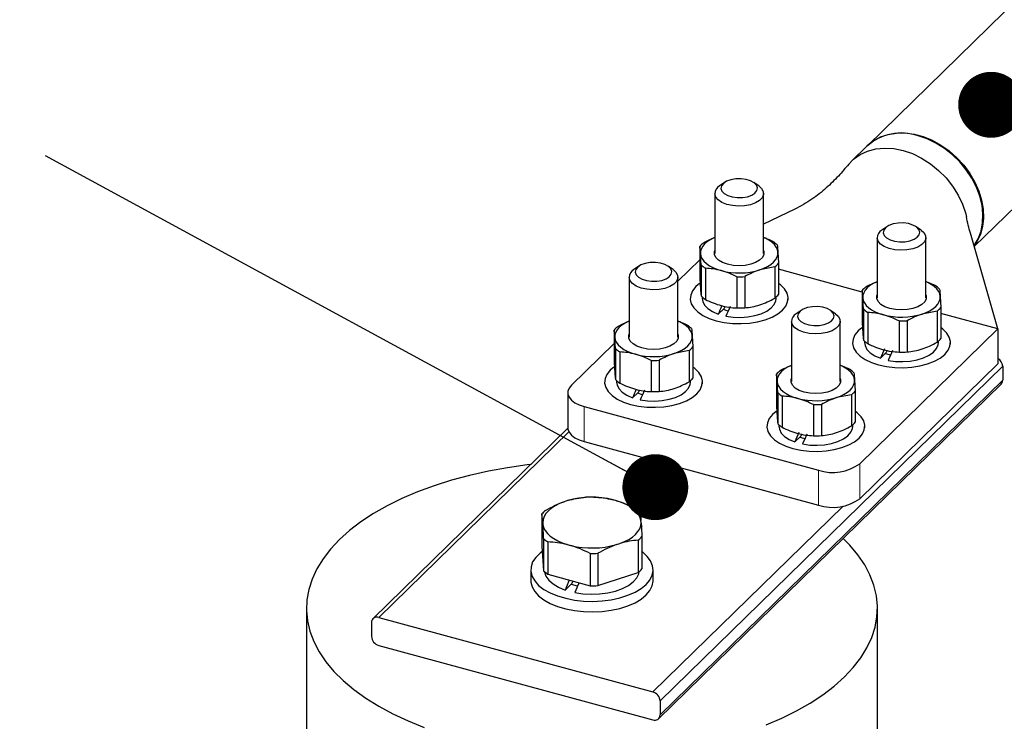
# Model space of a CAD drawing. Header units: millimetres. Extents: x 0 to 305, y 0 to 297.
# Tile 9 of 39: x 121 to 138, y 124 to 135. Entities that reach past the tile are written whole.
import ezdxf

# ---------------------------------------------------------------- set-up
doc = ezdxf.new("R2010")
doc.units = ezdxf.units.MM
doc.layers.add('ОСНОВНАЯ_НАДПИСЬ', color=7, linetype='Continuous')
doc.styles.add('SLDTEXTSTYLE0', font='TXT', dxfattribs={"width": 0.7, "bigfont": 'bigfont'})
doc.dimstyles.new('SLDDIMSTYLE3', dxfattribs={"dimtxt": 0.18, "dimasz": 1.076923, "dimexe": 0, "dimexo": 0.0625, "dimgap": 0, "dimtad": 0, "dimtih": 1, "dimtoh": 1, "dimdec": 0, "dimrnd": 1e-09, "dimzin": 0, "dimdsep": 46, "dimtxsty": 'Standard', "dimblk1": 'DOT', "dimblk2": 'DOT', "dimsah": 1, "dimcen": 0.09, "dimadec": 0, "dimazin": 0, "dimtfac": 1.076923, "dimtdec": 0, "dimtofl": 0, "dimtmove": 0, "dimatfit": 3, "dimldrblk": 'DOT', "dimfxl": 1, "dimfrac": 2, "dimtolj": 1, "dimtzin": 0, "dimarcsym": 0})

# ---------------------------------------------------------------- blocks, each defined once
blk = doc.blocks.new('_Dot')
at = {"color": 0, "linetype": 'ByBlock', "lineweight": -2}
blk.add_line((-0.5, 0), (-1, 0), dxfattribs=at)
at = {"color": 0, "linetype": 'ByBlock', "const_width": 0.5}
blk.add_lwpolyline([(-0.25, 0, 1), (0.25, 0, 1)], format="xyb", close=True, dxfattribs=at)
blk = doc.blocks.new('SW_NOTE_0_12')
at = {"layer": 'ОСНОВНАЯ_НАДПИСЬ', "color": 0, "insert": (-16.368, -1.463), "char_height": 2.3813, "attachment_point": 1, "style": 'SLDTEXTSTYLE0'}
blk.add_mtext('обмежувача', dxfattribs=at)

msp = doc.modelspace()

# ---------------------------------------------------------------- linework, layer by layer
at = {"color": 7, "linetype": 'Continuous', "lineweight": 25}
for p, q in [((138.4387, 136.1933), (135.3321, 133.1611)), ((137.0798, 131.5132), (140.1151, 134.4757)), ((135.3228, 133.152), (135.0785, 132.9136)), ((132.9969, 132.5587), (132.9169, 132.5039)), ((133.5564, 132.5039), (133.4765, 132.5587)), ((132.8367, 132.3802), (132.8367, 131.3988)), ((133.6367, 131.3988), (133.6367, 132.3802)), ((134.1445, 132.1219), (133.6367, 131.877)), ((135.6501, 131.8376), (135.5702, 131.7828)), ((136.2097, 131.7828), (136.1297, 131.8376)), ((135.4899, 131.6591), (135.4899, 130.6777)), ((136.2899, 130.6777), (136.2899, 131.6591)), ((137.4662, 130.1672), (137.0163, 131.7344)), ((132.6038, 131.3963), (132.5928, 131.5143)), ((132.5928, 131.5143), (132.5928, 131.0056)), ((133.8695, 131.4211), (133.8806, 131.2404)), ((131.5968, 131.1922), (131.5168, 131.1374)), ((132.1563, 131.1374), (132.0764, 131.1922)), ((132.5928, 131.2963), (132.2366, 130.9487)), ((132.6148, 131.2156), (132.6148, 130.7068)), ((133.8196, 131.1809), (133.574, 131.1326)), ((133.8196, 131.1809), (133.8196, 130.6721)), ((133.8806, 131.2404), (133.8806, 130.7316)), ((131.4366, 131.0136), (131.4366, 130.0323)), ((132.2366, 130.0323), (132.2366, 131.0136)), ((132.6844, 131.1586), (132.6844, 130.6499)), ((133.1978, 131.0191), (133.1978, 130.5104)), ((133.3283, 131.0217), (133.3283, 130.5129)), ((135.246, 130.7706), (133.8806, 131.1417)), ((132.6333, 130.6892), (132.6333, 130.6658)), ((133.84, 130.6658), (133.84, 130.6892)), ((135.257, 130.6752), (135.246, 130.7932)), ((135.246, 130.7932), (135.246, 130.2845)), ((136.5228, 130.7), (136.5338, 130.5193)), ((132.4367, 130.6658), (132.4367, 130.6373)), ((133.0022, 130.5351), (132.989, 130.5019)), ((134.0367, 130.6373), (134.0367, 130.6658)), ((132.8947, 130.4098), (132.989, 130.5019)), ((134.25, 130.4711), (134.1701, 130.4163)), ((134.8096, 130.4163), (134.7296, 130.4711)), ((135.2681, 130.4945), (135.2681, 129.9857)), ((135.3377, 130.4375), (135.3377, 129.9288)), ((136.4729, 130.4598), (136.2272, 130.4115)), ((136.4729, 130.4598), (136.4729, 129.951)), ((136.5338, 130.5193), (136.5338, 130.0105)), ((137.4662, 130.1672), (136.5338, 130.4206)), ((134.0898, 130.2925), (134.0898, 129.3112)), ((134.8898, 129.3112), (134.8898, 130.2925)), ((135.851, 130.298), (135.851, 129.7893)), ((135.9816, 130.3006), (135.9816, 129.7918)), ((131.2037, 130.0298), (131.1927, 130.1478)), ((131.1927, 130.1478), (131.1927, 129.639)), ((132.4695, 130.0546), (132.4805, 129.8739)), ((135.2105, 127.9655), (137.4662, 130.1672)), ((137.4662, 130.1672), (137.4662, 129.5957)), ((131.1927, 129.9298), (130.4936, 129.2475)), ((135.0899, 129.9447), (135.0899, 129.9162)), ((135.2866, 129.9681), (135.2866, 129.9447)), ((136.4933, 129.9447), (136.4933, 129.9681)), ((136.6899, 129.9162), (136.6899, 129.9447)), ((131.2147, 129.8491), (131.2147, 129.3403)), ((131.2843, 129.7921), (131.2843, 129.2833)), ((132.4195, 129.8144), (132.1739, 129.7661)), ((132.4195, 129.8144), (132.4195, 129.3056)), ((132.4805, 129.8739), (132.4805, 129.3651)), ((135.5479, 129.6887), (135.6422, 129.7808)), ((135.6554, 129.814), (135.6422, 129.7808)), ((131.7977, 129.6526), (131.7977, 129.1438)), ((131.9282, 129.6551), (131.9282, 129.1464)), ((135.2105, 127.3941), (137.4662, 129.5957)), ((133.857, 129.3087), (133.8459, 129.4267)), ((133.8459, 129.4267), (133.8459, 128.9179)), ((137.544, 129.5573), (137.544, 129.3288)), ((131.0366, 129.2993), (131.0366, 129.2707)), ((131.2332, 129.3227), (131.2332, 129.2993)), ((131.9189, 123.7993), (137.5192, 129.2654)), ((132.4399, 129.2993), (132.4399, 129.3227)), ((132.6366, 129.2707), (132.6366, 129.2993)), ((135.1227, 129.3335), (135.1337, 129.1528)), ((130.4358, 129.1273), (130.4358, 128.5559)), ((131.4946, 129.0433), (131.5889, 129.1353)), ((131.6021, 129.1686), (131.5889, 129.1353)), ((133.868, 129.128), (133.868, 128.6192)), ((135.0728, 129.0933), (134.8271, 129.045)), ((135.0728, 129.0933), (135.0728, 128.5845)), ((135.1337, 129.1528), (135.1337, 128.644)), ((133.9376, 129.071), (133.9376, 128.5622)), ((134.4509, 128.9315), (134.4509, 128.4227)), ((134.5815, 128.934), (134.5815, 128.4253)), ((130.7025, 128.8995), (134.535, 127.858)), ((133.8865, 128.6016), (133.8865, 128.5782)), ((135.0932, 128.5782), (135.0932, 128.6016)), ((130.4363, 128.5449), (127.2516, 125.4366)), ((133.6898, 128.5782), (133.6898, 128.5496)), ((134.2554, 128.4475), (134.2422, 128.4142)), ((135.2898, 128.5496), (135.2898, 128.5782)), ((130.7025, 128.3281), (134.535, 127.2865)), ((134.1479, 128.3222), (134.2422, 128.4142)), ((130.4293, 127.3635), (130.3738, 127.3456)), ((131.2339, 127.3624), (131.176, 127.3782)), ((130.0115, 127.1448), (130.0115, 126.6173)), ((130.0251, 127.0052), (130.0276, 126.9715)), ((131.6344, 127.003), (131.6319, 127.0367)), ((130.0411, 126.744), (130.0411, 126.2165)), ((130.1101, 126.6876), (130.1101, 126.16)), ((131.2302, 126.6446), (131.2856, 126.6626)), ((131.5875, 126.7165), (131.5875, 126.189)), ((131.648, 126.7755), (131.648, 126.248)), ((130.0115, 126.6173), (130.0411, 126.2165)), ((130.4255, 126.6457), (130.4835, 126.63)), ((130.7989, 126.5004), (130.7989, 125.9728)), ((130.9283, 126.5029), (130.9283, 125.9753)), ((129.8297, 126.2326), (129.8297, 126.0612)), ((130.9283, 125.9753), (131.5875, 126.189)), ((131.8297, 126.0612), (131.8297, 126.2326)), ((130.1101, 126.16), (130.7989, 125.9728)), ((130.5173, 126.0493), (130.5015, 126.0096)), ((130.3916, 125.9023), (130.5015, 126.0096)), ((130.4905, 125.9989), (130.5867, 125.969)), ((126.1631, 125.604), (126.1631, 122.904)), ((135.4964, 122.904), (135.4964, 125.604)), ((127.3447, 125.4554), (131.8257, 124.2376)), ((127.2268, 125.3732), (127.2268, 125.1446)), ((127.3447, 124.9983), (131.8257, 123.7804)), ((131.9437, 124.0912), (131.9437, 123.8627))]:
    msp.add_line(p, q, dxfattribs=at)
at = {"color": 7, "linetype": 'Continuous', "lineweight": 18}
for p, q in [((137.544, 129.5573), (131.9437, 124.0912)), ((131.9437, 123.8627), (137.544, 129.3288)), ((130.7025, 128.8995), (130.7025, 128.3281)), ((130.4529, 128.4891), (127.3447, 125.4554)), ((135.2105, 127.9655), (135.2105, 127.3941)), ((134.535, 127.858), (134.535, 127.2865)), ((131.8257, 124.2376), (134.934, 127.2713))]:
    msp.add_line(p, q, dxfattribs=at)
at = {"color": 7, "linetype": 'Continuous', "lineweight": 25, "flags": 128}
for points in [[(135.3321, 133.1611), (135.334, 133.1629), (135.433, 133.2426), (135.5465, 133.304), (135.672, 133.3459), (135.8073, 133.3675), (135.9496, 133.3684), (136.0962, 133.3485), (136.2443, 133.3083), (136.3909, 133.2485), (136.5333, 133.1702), (136.6685, 133.0751), (136.7941, 132.9649), (136.9075, 132.8419), (137.0066, 132.7083), (137.0894, 132.5668), (137.1543, 132.4202), (137.2001, 132.2713), (137.2258, 132.123), (137.2309, 131.9782), (137.2155, 131.8397), (137.1796, 131.7102), (137.1242, 131.5922), (137.0773, 131.5218)], [(137.0766, 131.5243), (137.0801, 131.5291), (137.145, 131.6405), (137.1907, 131.7645), (137.2164, 131.8988), (137.2216, 132.0409), (137.2061, 132.1878), (137.1703, 132.3368), (137.1148, 132.4849), (137.0408, 132.6293), (136.9496, 132.7671), (136.8431, 132.8958), (136.7234, 133.0127), (136.5926, 133.1156), (136.4535, 133.2025), (136.3087, 133.2717), (136.1609, 133.3218)], [(135.0207, 132.8496), (135.107, 132.9398), (135.2143, 133.0168), (135.3364, 133.0738), (135.4705, 133.1094), (135.614, 133.123), (135.7637, 133.1143), (135.9167, 133.0834), (136.0697, 133.0311), (136.2195, 132.9584), (136.3629, 132.8668), (136.4971, 132.7583), (136.6191, 132.6351), (136.7264, 132.4997), (136.8169, 132.3551), (136.8885, 132.2042), (136.9398, 132.0501), (136.9531, 131.9946)], [(132.9458, 132.5037), (132.9369, 132.46), (132.9522, 132.4167), (132.9906, 132.3775), (133.049, 132.3453), (133.1225, 132.323), (133.2053, 132.3122), (133.2906, 132.3139), (133.3716, 132.3279), (133.4416, 132.353), (133.495, 132.3873), (133.5275, 132.428), (133.5364, 132.4718), (133.5211, 132.515), (133.4827, 132.5543), (133.4244, 132.5864), (133.3508, 132.6088), (133.268, 132.6195), (133.1827, 132.6179), (133.1018, 132.6039), (133.0317, 132.5787), (132.9783, 132.5444), (132.9458, 132.5037)], [(133.5564, 132.5039), (133.6027, 132.4632), (133.6313, 132.4137), (133.6351, 132.3621), (133.6139, 132.3117), (133.569, 132.2655), (133.5032, 132.2265), (133.4206, 132.1972), (133.3265, 132.1794), (133.2268, 132.1742), (133.1276, 132.1819), (133.0353, 132.2021), (132.9557, 132.2335), (132.8937, 132.2741), (132.8533, 132.3214), (132.837, 132.3723), (132.837, 132.3723)], [(135.5991, 131.7826), (135.5901, 131.7389), (135.6055, 131.6956), (135.6439, 131.6564), (135.7022, 131.6242), (135.7758, 131.6019), (135.8586, 131.5911), (135.9439, 131.5928), (136.0248, 131.6068), (136.0949, 131.6319), (136.1483, 131.6662), (136.1808, 131.7069), (136.1897, 131.7507), (136.1743, 131.7939), (136.1359, 131.8332), (136.0776, 131.8653), (136.0041, 131.8877), (135.9213, 131.8984), (135.836, 131.8968), (135.755, 131.8828), (135.685, 131.8576), (135.6316, 131.8233), (135.5991, 131.7826)], [(132.8367, 131.6616), (132.8323, 131.6597), (132.7721, 131.6304), (132.7199, 131.5973), (132.6765, 131.5609), (132.6427, 131.522), (132.6191, 131.4811), (132.6061, 131.4389), (132.6038, 131.3963)], [(133.8695, 131.4211), (133.861, 131.4635), (133.8417, 131.505), (133.8121, 131.5449), (133.7727, 131.5824), (133.7241, 131.617), (133.6671, 131.648), (133.6367, 131.6616)], [(136.2097, 131.7828), (136.256, 131.7421), (136.2846, 131.6926), (136.2884, 131.641), (136.2672, 131.5906), (136.2222, 131.5444), (136.1564, 131.5054), (136.0739, 131.4761), (135.9798, 131.4583), (135.88, 131.4531), (135.7809, 131.4609), (135.6886, 131.481), (135.609, 131.5124), (135.547, 131.553), (135.5066, 131.6003), (135.4902, 131.6512), (135.4902, 131.6512)], [(132.6038, 131.3963), (132.6123, 131.3539), (132.6316, 131.3124), (132.6612, 131.2725), (132.7006, 131.235), (132.7492, 131.2004), (132.8062, 131.1694), (132.8705, 131.1426), (132.9411, 131.1202)], [(133.0469, 131.2235), (132.9663, 131.2522), (132.9015, 131.2901), (132.8561, 131.3349), (132.8329, 131.3839), (132.8331, 131.4344), (132.8367, 131.4465)], [(133.6367, 131.4465), (133.6405, 131.4335), (133.6403, 131.383), (133.6166, 131.334), (133.5708, 131.2893), (133.5057, 131.2516), (133.4249, 131.223), (133.3331, 131.2052), (133.2358, 131.1993), (133.1385, 131.2055), (133.0469, 131.2235)], [(133.574, 131.1326), (133.641, 131.1577), (133.7012, 131.187), (133.7534, 131.2201), (133.7968, 131.2565), (133.8306, 131.2954), (133.8542, 131.3363), (133.8673, 131.3785), (133.8695, 131.4211)], [(131.5457, 131.1372), (131.5368, 131.0935), (131.5522, 131.0502), (131.5906, 131.0109), (131.6489, 130.9788), (131.7224, 130.9565), (131.8052, 130.9457), (131.8905, 130.9474), (131.9715, 130.9613), (132.0415, 130.9865), (132.0949, 131.0208), (132.1274, 131.0615), (132.1364, 131.1052), (132.121, 131.1485), (132.0826, 131.1878), (132.0243, 131.2199), (131.9507, 131.2422), (131.8679, 131.253), (131.7826, 131.2513), (131.7017, 131.2374), (131.6316, 131.2122), (131.5782, 131.1779), (131.5457, 131.1372)], [(132.1563, 131.1374), (132.2026, 131.0967), (132.2312, 131.0472), (132.235, 130.9956), (132.2138, 130.9451), (132.1689, 130.899), (132.1031, 130.86), (132.0205, 130.8307), (131.9264, 130.8129), (131.8267, 130.8077), (131.7275, 130.8154), (131.6353, 130.8356), (131.5556, 130.867), (131.4936, 130.9076), (131.4532, 130.9548), (131.4369, 131.0058), (131.4369, 131.0058)], [(132.5895, 130.9081), (132.5291, 130.8581), (132.475, 130.7919), (132.4441, 130.7219), (132.4372, 130.6502), (132.4547, 130.5789), (132.4959, 130.5103), (132.5596, 130.4464), (132.6438, 130.3892), (132.7461, 130.3403), (132.8633, 130.3014)], [(132.8633, 130.3014), (132.9918, 130.2736), (133.1278, 130.2576), (133.2671, 130.2541), (133.4055, 130.2631), (133.5387, 130.2843), (133.6627, 130.3171), (133.7738, 130.3605), (133.8686, 130.4132), (133.9442, 130.4735), (133.9983, 130.5397), (134.0292, 130.6098), (134.0361, 130.6815), (134.0187, 130.7528), (133.9775, 130.8214), (133.9138, 130.8853), (133.8806, 130.9103)], [(135.4899, 130.9405), (135.4855, 130.9387), (135.4254, 130.9093), (135.3732, 130.8762), (135.3298, 130.8398), (135.296, 130.8009), (135.2724, 130.76), (135.2593, 130.7179), (135.257, 130.6752)], [(136.5228, 130.7), (136.5142, 130.7425), (136.495, 130.784), (136.4654, 130.8238), (136.426, 130.8613), (136.3773, 130.8959), (136.3204, 130.9269), (136.2899, 130.9405)], [(135.7001, 130.5024), (135.6196, 130.5311), (135.5547, 130.569), (135.5094, 130.6138), (135.4861, 130.6628), (135.4863, 130.7133), (135.4899, 130.7254)], [(136.2899, 130.7254), (136.2937, 130.7124), (136.2935, 130.6619), (136.2698, 130.6129), (136.2241, 130.5682), (136.1589, 130.5305), (136.0781, 130.5019), (135.9864, 130.4841), (135.889, 130.4782), (135.7917, 130.4844), (135.7001, 130.5024)], [(136.2272, 130.4115), (136.2943, 130.4366), (136.3545, 130.4659), (136.4067, 130.499), (136.4501, 130.5354), (136.4838, 130.5743), (136.5075, 130.6152), (136.5205, 130.6574), (136.5228, 130.7)], [(132.6333, 130.6658), (132.6412, 130.6158), (132.6727, 130.5554), (132.7271, 130.4995), (132.8021, 130.4503), (132.8947, 130.4098)], [(133.0202, 130.3758), (133.1374, 130.3593), (133.2585, 130.3553), (133.3788, 130.3638), (133.4933, 130.3846), (133.5975, 130.4168), (133.687, 130.459), (133.7582, 130.5096), (133.8084, 130.5666), (133.8354, 130.6276), (133.84, 130.6658)], [(134.199, 130.4161), (134.1901, 130.3724), (134.2054, 130.3291), (134.2438, 130.2898), (134.3021, 130.2577), (134.3757, 130.2354), (134.4585, 130.2246), (134.5438, 130.2263), (134.6247, 130.2402), (134.6948, 130.2654), (134.7482, 130.2997), (134.7807, 130.3404), (134.7896, 130.3841), (134.7743, 130.4274), (134.7359, 130.4667), (134.6775, 130.4988), (134.604, 130.5211), (134.5212, 130.5319), (134.4359, 130.5302), (134.3549, 130.5163), (134.2849, 130.4911), (134.2315, 130.4568), (134.199, 130.4161)], [(135.257, 130.6752), (135.2656, 130.6328), (135.2848, 130.5913), (135.3144, 130.5514), (135.3539, 130.5139), (135.4025, 130.4793), (135.4594, 130.4483), (135.5238, 130.4215), (135.5943, 130.3991)], [(132.9748, 130.488), (133.0344, 130.4684), (133.0582, 130.4625)], [(134.8096, 130.4163), (134.8559, 130.3756), (134.8845, 130.3261), (134.8883, 130.2745), (134.8671, 130.224), (134.8222, 130.1779), (134.7563, 130.1389), (134.6738, 130.1096), (134.5797, 130.0918), (134.4799, 130.0866), (134.3808, 130.0943), (134.2885, 130.1145), (134.2089, 130.1459), (134.1469, 130.1865), (134.1065, 130.2337), (134.0901, 130.2847), (134.0901, 130.2847)], [(131.4366, 130.2951), (131.4322, 130.2932), (131.372, 130.2639), (131.3198, 130.2308), (131.2764, 130.1944), (131.2427, 130.1554), (131.219, 130.1146), (131.206, 130.0724), (131.2037, 130.0298)], [(132.4695, 130.0546), (132.4609, 130.097), (132.4417, 130.1385), (132.4121, 130.1784), (132.3726, 130.2159), (132.324, 130.2504), (132.2671, 130.2814), (132.2366, 130.2951)], [(131.6468, 129.8569), (131.5662, 129.8857), (131.5014, 129.9236), (131.456, 129.9683), (131.4328, 130.0174), (131.433, 130.0679), (131.4366, 130.0799)], [(132.2366, 130.0799), (132.2404, 130.067), (132.2402, 130.0165), (132.2165, 129.9675), (132.1707, 129.9228), (132.1056, 129.8851), (132.0248, 129.8565), (131.933, 129.8387), (131.8357, 129.8327), (131.7384, 129.8389), (131.6468, 129.8569)], [(132.1739, 129.7661), (132.241, 129.7911), (132.3011, 129.8205), (132.3533, 129.8536), (132.3967, 129.8899), (132.4305, 129.9289), (132.4541, 129.9698), (132.4672, 130.0119), (132.4695, 130.0546)], [(135.2428, 130.187), (135.1824, 130.137), (135.1283, 130.0708), (135.0974, 130.0008), (135.0905, 129.9291), (135.1079, 129.8578), (135.1491, 129.7892), (135.2128, 129.7253), (135.2971, 129.6681), (135.3994, 129.6192), (135.5166, 129.5803)], [(135.5166, 129.5803), (135.6451, 129.5525), (135.7811, 129.5365), (135.9204, 129.533), (136.0587, 129.542), (136.1919, 129.5632), (136.316, 129.596), (136.4271, 129.6394), (136.5219, 129.6921), (136.5975, 129.7524), (136.6515, 129.8186), (136.6825, 129.8887), (136.6893, 129.9604), (136.6719, 130.0317), (136.6307, 130.1003), (136.567, 130.1642), (136.5338, 130.1892)], [(131.2037, 130.0298), (131.2123, 129.9873), (131.2315, 129.9458), (131.2611, 129.906), (131.3005, 129.8685), (131.3492, 129.8339), (131.4061, 129.8029), (131.4704, 129.776), (131.541, 129.7537)], [(135.2866, 129.9447), (135.2945, 129.8947), (135.326, 129.8343), (135.3803, 129.7784), (135.4553, 129.7292), (135.5479, 129.6887)], [(135.6735, 129.6547), (135.7906, 129.6382), (135.9118, 129.6342), (136.0321, 129.6427), (136.1466, 129.6635), (136.2507, 129.6957), (136.3402, 129.7379), (136.4115, 129.7885), (136.4617, 129.8455), (136.4887, 129.9065), (136.4933, 129.9447)], [(135.628, 129.7669), (135.6877, 129.7473), (135.7114, 129.7414)], [(134.0898, 129.574), (134.0855, 129.5721), (134.0253, 129.5428), (133.9731, 129.5097), (133.9297, 129.4733), (133.8959, 129.4344), (133.8723, 129.3935), (133.8592, 129.3513), (133.857, 129.3087)], [(135.1227, 129.3335), (135.1141, 129.3759), (135.0949, 129.4174), (135.0653, 129.4573), (135.0259, 129.4948), (134.9773, 129.5294), (134.9203, 129.5603), (134.8898, 129.574)], [(131.1895, 129.5416), (131.129, 129.4916), (131.075, 129.4254), (131.044, 129.3554), (131.0372, 129.2836), (131.0546, 129.2124), (131.0958, 129.1437), (131.1595, 129.0799), (131.2437, 129.0226), (131.346, 128.9738), (131.4632, 128.9349)], [(131.4632, 128.9349), (131.5918, 128.907), (131.7277, 128.8911), (131.867, 128.8876), (132.0054, 128.8965), (132.1386, 128.9178), (132.2626, 128.9506), (132.3737, 128.994), (132.4685, 129.0466), (132.5441, 129.107), (132.5982, 129.1732), (132.6291, 129.2432), (132.636, 129.315), (132.6186, 129.3862), (132.5774, 129.4548), (132.5137, 129.5187), (132.4805, 129.5438)], [(130.4936, 129.2475), (130.4566, 129.2007), (130.438, 129.1512), (130.4385, 129.1007), (130.4581, 129.0512), (130.4961, 129.0047), (130.551, 128.9629), (130.6207, 128.9274), (130.7025, 128.8995)], [(131.2332, 129.2993), (131.2411, 129.2492), (131.2726, 129.1888), (131.327, 129.1329), (131.402, 129.0837), (131.4946, 129.0433)], [(131.6201, 129.0092), (131.7373, 128.9928), (131.8584, 128.9888), (131.9787, 128.9973), (132.0932, 129.0181), (132.1974, 129.0502), (132.2869, 129.0925), (132.3582, 129.1431), (132.4083, 129.2001), (132.4353, 129.261), (132.4399, 129.2993)], [(133.857, 129.3087), (133.8655, 129.2662), (133.8848, 129.2247), (133.9144, 129.1849), (133.9538, 129.1474), (134.0024, 129.1128), (134.0594, 129.0818), (134.1237, 129.0549), (134.1943, 129.0326)], [(134.3, 129.1358), (134.2195, 129.1646), (134.1546, 129.2025), (134.1093, 129.2472), (134.086, 129.2963), (134.0862, 129.3468), (134.0898, 129.3588)], [(134.8898, 129.3588), (134.8936, 129.3459), (134.8934, 129.2954), (134.8698, 129.2464), (134.824, 129.2017), (134.7588, 129.164), (134.678, 129.1354), (134.5863, 129.1176), (134.4889, 129.1116), (134.3916, 129.1178), (134.3, 129.1358)], [(134.8271, 129.045), (134.8942, 129.07), (134.9544, 129.0994), (135.0066, 129.1325), (135.05, 129.1688), (135.0838, 129.2078), (135.1074, 129.2487), (135.1204, 129.2908), (135.1227, 129.3335)], [(131.5747, 129.1215), (131.6343, 129.1019), (131.6581, 129.0959)], [(133.8427, 128.8205), (133.7823, 128.7705), (133.7282, 128.7043), (133.6973, 128.6343), (133.6904, 128.5625), (133.7078, 128.4913), (133.749, 128.4227), (133.8127, 128.3588), (133.897, 128.3015), (133.9993, 128.2527), (134.1165, 128.2138)], [(134.1165, 128.2138), (134.245, 128.1859), (134.381, 128.17), (134.5203, 128.1665), (134.6586, 128.1754), (134.7918, 128.1967), (134.9159, 128.2295), (135.027, 128.2729), (135.1218, 128.3256), (135.1974, 128.3859), (135.2515, 128.4521), (135.2824, 128.5221), (135.2893, 128.5939), (135.2718, 128.6651), (135.2306, 128.7337), (135.1669, 128.7976), (135.1337, 128.8227)], [(130.4358, 128.5559), (130.4385, 128.5292), (130.4581, 128.4798), (130.4961, 128.4333), (130.551, 128.3914), (130.6207, 128.3559), (130.7025, 128.3281)], [(133.8865, 128.5782), (133.8944, 128.5281), (133.9259, 128.4677), (133.9803, 128.4118), (134.0553, 128.3626), (134.1479, 128.3222)], [(134.2734, 128.2881), (134.3905, 128.2717), (134.5117, 128.2677), (134.632, 128.2762), (134.7465, 128.297), (134.8506, 128.3291), (134.9401, 128.3714), (135.0114, 128.422), (135.0616, 128.479), (135.0886, 128.5399), (135.0932, 128.5782)], [(134.228, 128.4004), (134.2876, 128.3808), (134.3113, 128.3748)], [(129.8283, 127.9516), (129.7729, 127.9451), (129.4513, 127.9003), (129.1368, 127.8438), (128.8308, 127.7759), (128.5351, 127.6969), (128.2511, 127.6073), (127.9802, 127.5074), (127.7238, 127.3979), (127.4832, 127.2792), (127.2597, 127.152), (127.0544, 127.0168), (126.8683, 126.8745), (126.7024, 126.7257), (126.5576, 126.5712), (126.4345, 126.4118), (126.3338, 126.2483), (126.256, 126.0814), (126.2016, 125.9122), (126.1707, 125.7413), (126.1635, 125.5698), (126.1802, 125.3984), (126.2205, 125.2281), (126.2843, 125.0597), (126.3713, 124.8941), (126.481, 124.7321), (126.6128, 124.5745), (126.7662, 124.4222), (126.9402, 124.2759), (127.1341, 124.1364), (127.3468, 124.0043), (127.5772, 123.8804), (127.8243, 123.7653), (128.0866, 123.6596)], [(130.3738, 127.3456), (130.2973, 127.3148), (130.2285, 127.2795), (130.1685, 127.2402), (130.1181, 127.1975), (130.078, 127.1519), (130.0489, 127.1042), (130.0312, 127.0551), (130.0251, 127.0052)], [(131.6319, 127.0367), (131.6184, 127.0862), (131.5935, 127.1345), (131.5574, 127.1809), (131.5108, 127.2248), (131.4542, 127.2654), (131.3886, 127.3023), (131.3148, 127.3348), (131.2339, 127.3624)], [(131.2856, 126.6626), (131.3622, 126.6933), (131.431, 126.7286), (131.491, 126.7679), (131.5414, 126.8107), (131.5814, 126.8562), (131.6105, 126.9039), (131.6283, 126.9531), (131.6344, 127.003)], [(130.0276, 126.9715), (130.041, 126.9219), (130.066, 126.8736), (130.102, 126.8272), (130.1487, 126.7834), (130.2052, 126.7427), (130.2709, 126.7059), (130.3447, 126.6734), (130.4255, 126.6457)], [(133.6793, 123.7006), (133.9357, 123.8102), (134.1762, 123.9289), (134.3997, 124.0561), (134.6051, 124.1912), (134.7911, 124.3335), (134.957, 124.4823), (135.1019, 124.6368), (135.225, 124.7963), (135.3256, 124.9598), (135.4034, 125.1266), (135.4579, 125.2959), (135.4888, 125.4667), (135.4959, 125.6383), (135.4793, 125.8096), (135.439, 125.9799), (135.3752, 126.1483), (135.2882, 126.314), (135.1785, 126.476), (135.0466, 126.6335), (134.937, 126.7451)], [(130.0177, 126.5332), (129.9816, 126.5054), (129.9106, 126.4356), (129.8613, 126.3609), (129.8346, 126.2833), (129.8312, 126.2044), (129.8513, 126.1263), (129.8943, 126.0506), (129.9592, 125.9792), (130.0445, 125.9137), (130.1482, 125.8557), (130.2679, 125.8065), (130.4008, 125.7674)], [(130.4008, 125.7674), (130.5437, 125.7391), (130.6933, 125.7224), (130.8461, 125.7177), (130.9986, 125.725), (131.1471, 125.7442), (131.2881, 125.7749), (131.4184, 125.8163), (131.5349, 125.8674), (131.6349, 125.9272), (131.716, 125.994), (131.7763, 126.0665), (131.8144, 126.1429), (131.8295, 126.2213), (131.8211, 126.3001), (131.7895, 126.3772), (131.7354, 126.451), (131.6601, 126.5196), (131.648, 126.5287)], [(130.0551, 126.2034), (130.0556, 126.2002), (130.079, 126.1301), (130.1261, 126.0633), (130.1955, 126.0017), (130.2849, 125.9475), (130.3916, 125.9023)], [(130.5485, 125.8598), (130.6812, 125.84), (130.8186, 125.8326), (130.9563, 125.838), (131.09, 125.8557), (131.2155, 125.8854), (131.3288, 125.9261), (131.4263, 125.9765), (131.505, 126.035), (131.5623, 126.0997), (131.5964, 126.1686), (131.6043, 126.2034)], [(129.8297, 126.0612), (129.8312, 126.033), (129.8513, 125.9548), (129.8943, 125.8792), (129.9592, 125.8077), (130.0445, 125.7423), (130.1482, 125.6843), (130.2679, 125.6351), (130.4008, 125.5959)], [(130.4008, 125.5959), (130.5437, 125.5677), (130.6933, 125.551), (130.8461, 125.5462), (130.9986, 125.5535), (131.1471, 125.5728), (131.2881, 125.6034), (131.4184, 125.6448), (131.5349, 125.696), (131.6349, 125.7557), (131.716, 125.8226), (131.7763, 125.8951), (131.8144, 125.9714), (131.8295, 126.0499), (131.8297, 126.0612)]]:
    msp.add_lwpolyline(points, dxfattribs=at)
at = {"color": 7, "linetype": 'Continuous', "lineweight": 25}
for centre, radius, start, end in [((135.8855, 132.5278), 0.8404, 70.87064, 132.03916), ((132.9931, 132.3676), 0.1562, 119.1831, 178.25453), ((135.6463, 131.6465), 0.1562, 119.18338, 178.25409), ((132.8838, 131.2771), 0.3755, 127.79105, 140.8203), ((133.5459, 131.2282), 0.4409, 44.84695, 56.55054), ((132.9273, 131.5263), 0.4407, 224.84336, 236.55413), ((133.5896, 131.4776), 0.3754, 307.79066, 320.82092), ((131.593, 131.001), 0.1562, 119.1857, 178.25177), ((133.2357, 132.2395), 1.1574, 255.25322, 286.99346), ((133.2366, 132.3673), 1.3487, 268.34847, 273.89752), ((135.5368, 130.5562), 0.3752, 127.78427, 140.82349), ((136.1992, 130.5072), 0.4408, 44.84719, 56.55422), ((132.9275, 131.0178), 0.441, 224.84992, 236.55149), ((133.5898, 130.9686), 0.3751, 307.78445, 320.82713), ((143.8379, 126.0037), 11.797, 157.38154, 158.06867), ((145.4926, 124.9699), 13.5935, 155.82968, 156.56664), ((133.2367, 131.8574), 1.3476, 268.34615, 273.89984), ((134.2463, 130.2799), 0.1562, 119.18223, 178.25555), ((135.5805, 130.8052), 0.4407, 224.84322, 236.55427), ((135.889, 131.5184), 1.1574, 255.25311, 286.99284), ((136.2429, 130.7564), 0.3753, 307.78853, 320.82305), ((131.4836, 129.9107), 0.3753, 127.78816, 140.82319), ((132.146, 129.8619), 0.4407, 44.84341, 56.55429), ((135.8899, 131.6462), 1.3487, 268.34846, 273.89753), ((135.5806, 130.2965), 0.4408, 224.84658, 236.55483), ((136.243, 130.2475), 0.3752, 307.78427, 320.82349), ((131.5271, 130.1597), 0.4406, 224.84429, 236.55722), ((131.8356, 130.873), 1.1575, 255.25433, 286.99234), ((132.1897, 130.1108), 0.3751, 307.78369, 320.82383), ((146.5388, 125.2633), 11.8484, 157.27295, 158.06786), ((148.1458, 124.2488), 13.5935, 155.82961, 156.56656), ((135.89, 131.1348), 1.3461, 268.34304, 273.90295), ((131.8365, 131.0002), 1.3481, 268.34904, 273.90044), ((137.3856, 129.5494), 0.1586, 2.8756, 59.45778), ((134.1369, 129.1895), 0.3754, 127.79031, 140.82081), ((134.7992, 129.1408), 0.4407, 44.84322, 56.55427), ((131.5272, 129.6511), 0.4407, 224.84353, 236.55406), ((132.1896, 129.6022), 0.3753, 307.78795, 320.8234), ((137.458, 129.3259), 0.0861, 315.35128, 1.91374), ((142.3969, 124.654), 11.7528, 157.38025, 158.06997), ((144.1038, 123.5984), 13.6059, 155.83002, 156.5663), ((131.8366, 130.492), 1.3487, 268.34846, 273.89753), ((134.1805, 129.4387), 0.4407, 224.84384, 236.55365), ((134.8427, 129.39), 0.3755, 307.79106, 320.82052), ((134.4889, 130.1519), 1.1574, 255.25322, 286.99345), ((134.4898, 130.2812), 1.3502, 268.35157, 273.89442), ((134.1807, 128.9302), 0.441, 224.8504, 236.55101), ((134.843, 128.881), 0.3751, 307.78485, 320.82673), ((145.1388, 123.8967), 11.8484, 157.27295, 158.06786), ((146.7571, 122.8772), 13.6059, 155.82995, 156.56623), ((134.4898, 129.7698), 1.3476, 268.34615, 273.89984), ((134.7642, 128.5937), 0.7706, 252.69657, 305.3982), ((130.8308, 125.9353), 1.4836, 76.54427, 105.70187), ((130.8297, 125.6892), 1.7311, 88.97952, 93.26607), ((134.7642, 128.0222), 0.7706, 252.69633, 305.39876), ((130.3765, 126.8314), 0.4811, 129.26789, 139.3424), ((131.227, 126.7686), 0.5652, 46.17516, 55.22307), ((130.4324, 127.1517), 0.5651, 226.17514, 235.22502), ((131.283, 127.089), 0.4811, 309.26786, 319.34249), ((130.8287, 128.0729), 1.4836, 256.54453, 285.70192), ((130.8297, 128.2307), 1.7306, 268.97981, 273.26754), ((130.4325, 126.6242), 0.5652, 226.17531, 235.22287), ((131.283, 126.5614), 0.4811, 309.26786, 319.34249), ((144.4444, 120.2384), 15.1513, 157.38225, 158.04844), ((146.5491, 118.9319), 17.4361, 156.00796, 156.58861), ((130.8297, 127.7031), 1.7306, 268.97981, 273.26754), ((127.3134, 125.3746), 0.0867, 68.86223, 180.92257), ((127.3884, 125.1542), 0.1619, 183.39178, 254.33371), ((131.782, 124.0817), 0.1619, 3.39093, 74.33455), ((131.857, 123.8613), 0.0867, 248.86271, 0.92209)]:
    msp.add_arc(centre, radius, start, end, dxfattribs=at)
for points, knots in [([(135.0284, 132.8591), (134.9728, 132.7937), (134.8572, 132.6579), (134.6584, 132.4633), (134.424, 132.2726), (134.2404, 132.1736), (134.1445, 132.1219)], [0, 0, 0, 0, 0.2218064, 0.4613202, 0.7188537, 1, 1, 1, 1]), ([(137.0163, 131.7344), (137.0039, 131.7775), (136.9789, 131.8644), (136.9613, 131.9532), (136.9524, 131.998)], [0, 0, 0, 0, 0.4954771, 1, 1, 1, 1]), ([(132.6537, 131.5738), (132.6934, 131.596), (132.7525, 131.629), (132.8159, 131.6525), (132.8367, 131.6603)], [0, 0, 0, 0, 0.672078, 1, 1, 1, 1]), ([(133.6367, 131.6622), (133.6447, 131.6596), (133.6973, 131.6424), (133.7469, 131.6173), (133.7889, 131.5961)], [0, 0, 0, 0, 0.1518522, 1, 1, 1, 1]), ([(133.8585, 131.5391), (133.8604, 131.5223), (133.8648, 131.483), (133.8678, 131.4436), (133.8695, 131.4211)], [0, 0, 0, 0, 0.4295782, 1, 1, 1, 1]), ([(132.6148, 131.2156), (132.6131, 131.2478), (132.6099, 131.3081), (132.6057, 131.3683), (132.6038, 131.3963)], [0, 0, 0, 0, 0.534498, 1, 1, 1, 1]), ([(132.9411, 131.1202), (132.8985, 131.1304), (132.814, 131.1506), (132.7274, 131.156), (132.6844, 131.1586)], [0, 0, 0, 0, 0.504292, 1, 1, 1, 1]), ([(133.1978, 131.0191), (133.156, 131.0393), (133.073, 131.0796), (132.9849, 131.1067), (132.9411, 131.1202)], [0, 0, 0, 0, 0.5029342, 1, 1, 1, 1]), ([(133.574, 131.1326), (133.5326, 131.1176), (133.4478, 131.087), (133.3688, 131.0438), (133.3283, 131.0217)], [0, 0, 0, 0, 0.4885026, 1, 1, 1, 1]), ([(132.5928, 131.0056), (132.5945, 130.9734), (132.5977, 130.9131), (132.6019, 130.8529), (132.6038, 130.8248)], [0, 0, 0, 0, 0.5344981, 1, 1, 1, 1]), ([(135.307, 130.8527), (135.3467, 130.8749), (135.4058, 130.9079), (135.4691, 130.9314), (135.4899, 130.9392)], [0, 0, 0, 0, 0.67208131, 1, 1, 1, 1]), ([(136.2899, 130.9411), (136.2979, 130.9385), (136.3506, 130.9213), (136.4001, 130.8962), (136.4422, 130.875)], [0, 0, 0, 0, 0.1518531, 1, 1, 1, 1]), ([(132.6038, 130.8248), (132.6055, 130.8026), (132.6085, 130.7632), (132.6129, 130.724), (132.6148, 130.7068)], [0, 0, 0, 0, 0.563386, 1, 1, 1, 1]), ([(136.5118, 130.818), (136.5137, 130.8012), (136.5181, 130.7619), (136.5211, 130.7225), (136.5228, 130.7)], [0, 0, 0, 0, 0.4295784, 1, 1, 1, 1]), ([(132.6844, 130.6499), (132.7261, 130.6296), (132.8091, 130.5894), (132.8973, 130.5623), (132.9411, 130.5488)], [0, 0, 0, 0, 0.5029338, 1, 1, 1, 1]), ([(132.9411, 130.5488), (132.9837, 130.5386), (133.0681, 130.5184), (133.1548, 130.513), (133.1978, 130.5104)], [0, 0, 0, 0, 0.5042915, 1, 1, 1, 1]), ([(133.3283, 130.5129), (133.3689, 130.5172), (133.4522, 130.5259), (133.5327, 130.5492), (133.574, 130.5612)], [0, 0, 0, 0, 0.4871575, 1, 1, 1, 1]), ([(133.574, 130.5612), (133.6154, 130.5762), (133.7001, 130.6068), (133.7792, 130.65), (133.8196, 130.6721)], [0, 0, 0, 0, 0.4884999, 1, 1, 1, 1]), ([(135.2681, 130.4945), (135.2664, 130.5267), (135.2631, 130.587), (135.259, 130.6472), (135.257, 130.6752)], [0, 0, 0, 0, 0.534498, 1, 1, 1, 1]), ([(135.5943, 130.3991), (135.5518, 130.4093), (135.4673, 130.4295), (135.3806, 130.4349), (135.3377, 130.4375)], [0, 0, 0, 0, 0.5042915, 1, 1, 1, 1]), ([(135.851, 130.298), (135.8093, 130.3182), (135.7263, 130.3585), (135.6382, 130.3856), (135.5943, 130.3991)], [0, 0, 0, 0, 0.5029334, 1, 1, 1, 1]), ([(136.2272, 130.4115), (136.1858, 130.3965), (136.1011, 130.3659), (136.022, 130.3227), (135.9816, 130.3006)], [0, 0, 0, 0, 0.4884999, 1, 1, 1, 1]), ([(131.2536, 130.2073), (131.2934, 130.2295), (131.3525, 130.2624), (131.4158, 130.286), (131.4366, 130.2937)], [0, 0, 0, 0, 0.67207839, 1, 1, 1, 1]), ([(132.2366, 130.2957), (132.2446, 130.2931), (132.2972, 130.2759), (132.3468, 130.2508), (132.3888, 130.2296)], [0, 0, 0, 0, 0.1518522, 1, 1, 1, 1]), ([(135.246, 130.2845), (135.2477, 130.2523), (135.251, 130.192), (135.2551, 130.1318), (135.257, 130.1038)], [0, 0, 0, 0, 0.5344981, 1, 1, 1, 1]), ([(132.4584, 130.1726), (132.4603, 130.1557), (132.4647, 130.1165), (132.4677, 130.0771), (132.4695, 130.0546)], [0, 0, 0, 0, 0.4295783, 1, 1, 1, 1]), ([(135.257, 130.1038), (135.2587, 130.0816), (135.2617, 130.0421), (135.2662, 130.0029), (135.2681, 129.9857)], [0, 0, 0, 0, 0.5633862, 1, 1, 1, 1]), ([(131.2147, 129.8491), (131.213, 129.8813), (131.2098, 129.9415), (131.2056, 130.0017), (131.2037, 130.0298)], [0, 0, 0, 0, 0.5344981, 1, 1, 1, 1]), ([(135.3377, 129.9288), (135.3794, 129.9085), (135.4624, 129.8683), (135.5505, 129.8412), (135.5943, 129.8277)], [0, 0, 0, 0, 0.5029351, 1, 1, 1, 1]), ([(136.2272, 129.8401), (136.2686, 129.8551), (136.3533, 129.8857), (136.4324, 129.9289), (136.4729, 129.951)], [0, 0, 0, 0, 0.4884999, 1, 1, 1, 1]), ([(131.541, 129.7537), (131.4984, 129.7639), (131.4139, 129.784), (131.3273, 129.7894), (131.2843, 129.7921)], [0, 0, 0, 0, 0.5042906, 1, 1, 1, 1]), ([(131.7977, 129.6526), (131.7559, 129.6728), (131.673, 129.713), (131.5848, 129.7402), (131.541, 129.7537)], [0, 0, 0, 0, 0.5029342, 1, 1, 1, 1]), ([(132.1739, 129.7661), (132.1325, 129.7511), (132.0478, 129.7205), (131.9687, 129.6772), (131.9282, 129.6551)], [0, 0, 0, 0, 0.48850549, 1, 1, 1, 1]), ([(135.5943, 129.8277), (135.6369, 129.8175), (135.7214, 129.7973), (135.8081, 129.7919), (135.851, 129.7893)], [0, 0, 0, 0, 0.5042915, 1, 1, 1, 1]), ([(135.9816, 129.7918), (136.0222, 129.7961), (136.1055, 129.8048), (136.1859, 129.8281), (136.2272, 129.8401)], [0, 0, 0, 0, 0.4871575, 1, 1, 1, 1]), ([(131.1927, 129.639), (131.1944, 129.6068), (131.1976, 129.5466), (131.2018, 129.4863), (131.2037, 129.4583)], [0, 0, 0, 0, 0.5345082, 1, 1, 1, 1]), ([(133.9069, 129.4862), (133.9466, 129.5084), (134.0057, 129.5413), (134.0691, 129.5649), (134.0898, 129.5726)], [0, 0, 0, 0, 0.6720777, 1, 1, 1, 1]), ([(134.8898, 129.5746), (134.8978, 129.572), (134.9505, 129.5548), (135.0001, 129.5297), (135.0421, 129.5085)], [0, 0, 0, 0, 0.1518522, 1, 1, 1, 1]), ([(131.2037, 129.4583), (131.2054, 129.4361), (131.2084, 129.3967), (131.2128, 129.3574), (131.2147, 129.3403)], [0, 0, 0, 0, 0.5634048, 1, 1, 1, 1]), ([(135.1117, 129.4515), (135.1136, 129.4346), (135.118, 129.3954), (135.121, 129.356), (135.1227, 129.3335)], [0, 0, 0, 0, 0.4295782, 1, 1, 1, 1]), ([(131.2843, 129.2833), (131.3261, 129.2631), (131.4091, 129.2229), (131.4972, 129.1957), (131.541, 129.1822)], [0, 0, 0, 0, 0.502934, 1, 1, 1, 1]), ([(132.1739, 129.1947), (132.2153, 129.2096), (132.3, 129.2403), (132.3791, 129.2835), (132.4195, 129.3056)], [0, 0, 0, 0, 0.4885003, 1, 1, 1, 1]), ([(133.868, 129.128), (133.8663, 129.1602), (133.863, 129.2204), (133.8589, 129.2806), (133.857, 129.3087)], [0, 0, 0, 0, 0.5344981, 1, 1, 1, 1]), ([(131.541, 129.1822), (131.5836, 129.1721), (131.6681, 129.1519), (131.7547, 129.1465), (131.7977, 129.1438)], [0, 0, 0, 0, 0.5042915, 1, 1, 1, 1]), ([(131.9282, 129.1464), (131.9688, 129.1506), (132.0521, 129.1594), (132.1326, 129.1827), (132.1739, 129.1947)], [0, 0, 0, 0, 0.487157, 1, 1, 1, 1]), ([(133.8459, 128.9179), (133.8476, 128.8857), (133.8509, 128.8255), (133.855, 128.7653), (133.857, 128.7372)], [0, 0, 0, 0, 0.534498, 1, 1, 1, 1]), ([(134.1943, 129.0326), (134.1517, 129.0428), (134.0672, 129.0629), (133.9805, 129.0683), (133.9376, 129.071)], [0, 0, 0, 0, 0.5042906, 1, 1, 1, 1]), ([(134.4509, 128.9315), (134.4092, 128.9517), (134.3262, 128.9919), (134.2381, 129.0191), (134.1943, 129.0326)], [0, 0, 0, 0, 0.5029351, 1, 1, 1, 1]), ([(134.8271, 129.045), (134.7857, 129.03), (134.701, 128.9994), (134.6219, 128.9561), (134.5815, 128.934)], [0, 0, 0, 0, 0.4885034, 1, 1, 1, 1]), ([(133.857, 128.7372), (133.8586, 128.715), (133.8616, 128.6756), (133.8661, 128.6363), (133.868, 128.6192)], [0, 0, 0, 0, 0.5633861, 1, 1, 1, 1]), ([(133.9376, 128.5622), (133.9793, 128.542), (134.0623, 128.5018), (134.1505, 128.4746), (134.1943, 128.4611)], [0, 0, 0, 0, 0.5029342, 1, 1, 1, 1]), ([(134.1943, 128.4611), (134.2369, 128.451), (134.3213, 128.4308), (134.408, 128.4254), (134.4509, 128.4227)], [0, 0, 0, 0, 0.5042915, 1, 1, 1, 1]), ([(134.5815, 128.4253), (134.6221, 128.4296), (134.7054, 128.4383), (134.7859, 128.4616), (134.8271, 128.4736)], [0, 0, 0, 0, 0.4871565, 1, 1, 1, 1]), ([(134.8271, 128.4736), (134.8685, 128.4885), (134.9533, 128.5192), (135.0323, 128.5624), (135.0728, 128.5845)], [0, 0, 0, 0, 0.4884999, 1, 1, 1, 1]), ([(130.072, 127.2039), (130.121, 127.2313), (130.2182, 127.2857), (130.3223, 127.3257), (130.3738, 127.3456)], [0, 0, 0, 0, 0.5042028, 1, 1, 1, 1]), ([(130.4293, 127.3635), (130.4794, 127.3769), (130.5785, 127.4034), (130.6806, 127.4128), (130.7311, 127.4175)], [0, 0, 0, 0, 0.50569606, 1, 1, 1, 1]), ([(130.8606, 127.42), (130.9126, 127.4174), (131.0189, 127.4122), (131.1229, 127.3897), (131.176, 127.3782)], [0, 0, 0, 0, 0.4894277, 1, 1, 1, 1]), ([(131.2339, 127.3624), (131.2871, 127.3449), (131.3953, 127.3093), (131.4974, 127.2586), (131.5493, 127.2328)], [0, 0, 0, 0, 0.4909012, 1, 1, 1, 1]), ([(130.0251, 127.0052), (130.023, 127.0314), (130.0193, 127.0781), (130.0139, 127.1245), (130.0115, 127.1448)], [0, 0, 0, 0, 0.5629873, 1, 1, 1, 1]), ([(131.6183, 127.1763), (131.6207, 127.1563), (131.6261, 127.1099), (131.6298, 127.0632), (131.6319, 127.0367)], [0, 0, 0, 0, 0.4307685, 1, 1, 1, 1]), ([(131.6344, 127.003), (131.6367, 126.9679), (131.6418, 126.8922), (131.6458, 126.8163), (131.648, 126.7755)], [0, 0, 0, 0, 0.4621762, 1, 1, 1, 1]), ([(130.0411, 126.744), (130.039, 126.7843), (130.035, 126.8602), (130.0299, 126.936), (130.0276, 126.9715)], [0, 0, 0, 0, 0.5314906, 1, 1, 1, 1]), ([(130.4255, 126.6457), (130.3731, 126.6571), (130.2691, 126.6796), (130.1628, 126.6849), (130.1101, 126.6876)], [0, 0, 0, 0, 0.5042913, 1, 1, 1, 1]), ([(131.5875, 126.7165), (131.5377, 126.7119), (131.4355, 126.7025), (131.3364, 126.6761), (131.2856, 126.6626)], [0, 0, 0, 0, 0.488026, 1, 1, 1, 1]), ([(130.7989, 126.5004), (130.7476, 126.5259), (130.6455, 126.5766), (130.5373, 126.6122), (130.4835, 126.63)], [0, 0, 0, 0, 0.5028029, 1, 1, 1, 1]), ([(131.2302, 126.6446), (131.1793, 126.625), (131.0753, 126.5851), (130.978, 126.5307), (130.9283, 126.5029)], [0, 0, 0, 0, 0.4895009, 1, 1, 1, 1])]:
    msp.add_open_spline(points, degree=3, knots=knots, dxfattribs=at)

# ---------------------------------------------------------------- block references
at = {"layer": 'ОСНОВНАЯ_НАДПИСЬ'}
msp.add_blockref('SW_NOTE_0_12', (121.8978, 132.9973), dxfattribs=at)

# ---------------------------------------------------------------- leaders
for points in [[(137.3555, 133.8288), (145.0734, 125.5774)], [(131.8664, 127.583), (121.8978, 132.9973)]]:
    msp.add_leader(points, dimstyle='SLDDIMSTYLE3', dxfattribs=at)

doc.saveas('drawing.dxf')
